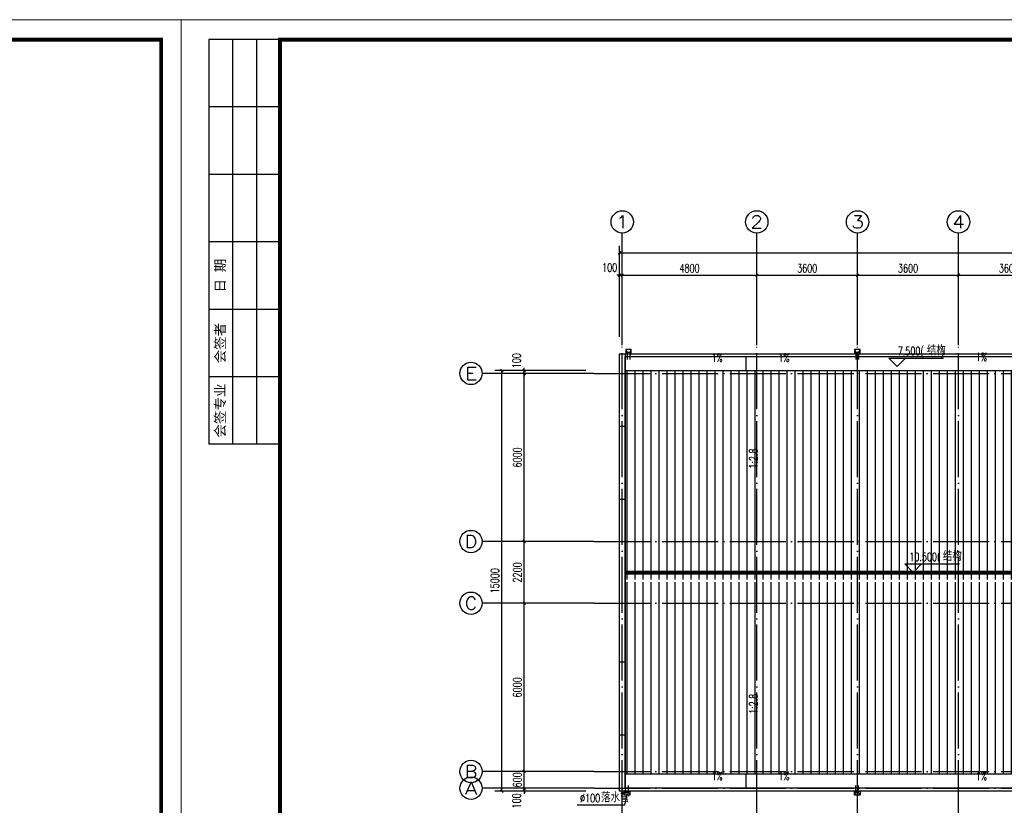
# Model space of a CAD drawing. Extents: x 88237 to 730297, y -11868 to 107702.
# Tile 19 of 49: x 360670 to 395817, y 56781 to 84802. Entities that reach past the tile are written whole.
import ezdxf
from ezdxf.enums import TextEntityAlignment as Align

# ---------------------------------------------------------------- set-up
doc = ezdxf.new("R2010")
doc.units = 0
doc.header["$LTSCALE"] = 1000
doc.header["$MEASUREMENT"] = 0
doc.linetypes.add('DOTE', pattern=[2.4200000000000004, 2, -0.2, 0.02, -0.2])
for name, color, linetype in [('AXIS', 3, 'Continuous'), ('AXIS_TEXT', 7, 'Continuous'), ('DIM_ELEV', 3, 'Continuous'), ('DIM_LEAD', 3, 'Continuous'), ('DIM_SYMB', 3, 'Continuous'), ('DOTE', 1, 'DOTE'), ('PUB_HATCH', 8, 'Continuous'), ('PUB_TEXT', 7, 'Continuous'), ('STAIR', 4, 'Continuous'), ('图框', 7, 'Continuous')]:
    doc.layers.add(name, color=color, linetype=linetype)
doc.styles.add('_TCH_AXIS', font='COMPLEX', dxfattribs={"bigfont": 'GBCBIG'})
doc.styles.add('_TCH_DIM', font='SIMPLEX', dxfattribs={"bigfont": 'GBCBIG'})
doc.styles.add('_TCH_DIM_T3', font='SIMPLEX', dxfattribs={"width": 0.7058823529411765, "bigfont": 'GBCBIG'})
doc.styles.add('COMPLEX', font='COMPLEX')
doc.styles.add('宋体', font='txt')
doc.dimstyles.new('_TCH_ARCH&&100', dxfattribs={"dimtxt": 297.5, "dimasz": 100, "dimexe": 250, "dimexo": 300, "dimgap": 100, "dimtad": 1, "dimdec": 0, "dimzin": 0, "dimdsep": 46, "dimtxsty": '_TCH_DIM_T3', "dimblk": 'ARCHTICK', "dimcen": 0.09, "dimclrt": 7, "dimazin": 2, "dimtfac": 1, "dimtdec": 0, "dimtix": 1, "dimtmove": 2, "dimatfit": 3, "dimfxl": 1, "dimtolj": 1, "dimtzin": 0, "dimarcsym": 0})

# ---------------------------------------------------------------- blocks, each defined once
blk = doc.blocks.new('sd1')
at = {"layer": 'STAIR'}
for p, q in [((0, 0), (50, -100)), ((200, 0), (150, -100)), ((50, -100), (50, -350)), ((50, -100), (150, -100.0000000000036)), ((150, -100), (150, -350))]:
    blk.add_line(p, q, dxfattribs=at)
blk.add_lwpolyline([(150, -150), (200, -150), (200, 0), (0, 0), (0, -150), (150, -150)], dxfattribs=at)
blk = doc.blocks.new('_ArchTick')
at = {"color": 0, "linetype": 'ByBlock', "const_width": 0.4}
blk.add_lwpolyline([(-0.5, -0.5), (0.5, 0.5)], dxfattribs=at)
blk = doc.blocks.new('*D283')
at = {"layer": 'AXIS', "color": 0, "lineweight": -2}
for p, q in [((380880.1925909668, 57387.39317273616), (378430.1925909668, 57387.39317273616)), ((378680.1925909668, 57387.39317273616), (378680.1925909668, 57487.39317273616)), ((378680.1925909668, 57287.39317273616), (378680.1925909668, 57387.39317273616)), ((380880.1925909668, 57287.39317273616), (378430.1925909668, 57287.39317273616)), ((378680.1925909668, 57287.39317273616), (378680.1925909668, 57187.39317273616))]:
    blk.add_line(p, q, dxfattribs=at)
at = {"layer": 'Defpoints', "color": 0}
for p in [(378680.1925909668, 57387.39317273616), (381180.1925909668, 57387.39317273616), (381180.1925909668, 57287.39317273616)]:
    blk.add_point(p, dxfattribs=at)
at = {"layer": 'AXIS', "color": 0, "lineweight": -2, "xscale": 100, "yscale": 100, "zscale": 100}
for p, rotation in [((378680.1925909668, 57387.39317273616), 270), ((378680.1925909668, 57287.39317273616), 90)]:
    blk.add_blockref('_ArchTick', p, dxfattribs=dict(at, rotation=rotation))
at = {"layer": 'AXIS', "color": 7, "insert": (378405.1925909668, 56937.39317273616), "char_height": 297.5, "attachment_point": 5, "rotation": 90, "style": '_TCH_DIM_T3'}
blk.add_mtext('\\A1;100', dxfattribs=at)
blk = doc.blocks.new('*D284')
at = {"layer": 'AXIS', "color": 0, "lineweight": -2}
for p, q in [((378680.1925909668, 57987.39317273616), (378680.1925909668, 58087.39317273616)), ((380880.1925909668, 57987.39317273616), (378430.1925909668, 57987.39317273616)), ((378680.1925909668, 57387.39317273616), (378680.1925909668, 57987.39317273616)), ((380880.1925909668, 57387.39317273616), (378430.1925909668, 57387.39317273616)), ((378680.1925909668, 57387.39317273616), (378680.1925909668, 57287.39317273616))]:
    blk.add_line(p, q, dxfattribs=at)
at = {"layer": 'Defpoints', "color": 0}
for p in [(378680.1925909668, 57987.39317273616), (381180.1925909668, 57987.39317273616), (381180.1925909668, 57387.39317273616)]:
    blk.add_point(p, dxfattribs=at)
at = {"layer": 'AXIS', "color": 0, "lineweight": -2, "xscale": 100, "yscale": 100, "zscale": 100}
for p, rotation in [((378680.1925909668, 57987.39317273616), 270), ((378680.1925909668, 57387.39317273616), 90)]:
    blk.add_blockref('_ArchTick', p, dxfattribs=dict(at, rotation=rotation))
at = {"layer": 'AXIS', "color": 7, "insert": (378431.4425909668, 57687.39317273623), "char_height": 297.5, "attachment_point": 5, "rotation": 90, "style": '_TCH_DIM_T3'}
blk.add_mtext('\\A1;600', dxfattribs=at)
blk = doc.blocks.new('*D285')
at = {"layer": 'AXIS', "color": 0, "lineweight": -2}
for p, q in [((380880.1925909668, 63987.39317273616), (378430.1925909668, 63987.39317273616)), ((378680.1925909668, 57987.39317273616), (378680.1925909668, 63987.39317273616)), ((380880.1925909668, 57987.39317273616), (378430.1925909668, 57987.39317273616))]:
    blk.add_line(p, q, dxfattribs=at)
at = {"layer": 'Defpoints', "color": 0}
for p in [(378680.1925909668, 63987.39317273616), (381180.1925909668, 63987.39317273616), (381180.1925909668, 57987.39317273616)]:
    blk.add_point(p, dxfattribs=at)
at = {"layer": 'AXIS', "color": 0, "lineweight": -2, "xscale": 100, "yscale": 100, "zscale": 100}
for p, rotation in [((378680.1925909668, 63987.39317273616), 90), ((378680.1925909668, 57987.39317273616), 270)]:
    blk.add_blockref('_ArchTick', p, dxfattribs=dict(at, rotation=rotation))
at = {"layer": 'AXIS', "color": 7, "insert": (378431.4425909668, 60987.39317273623), "char_height": 297.5, "attachment_point": 5, "rotation": 90, "style": '_TCH_DIM_T3'}
blk.add_mtext('\\A1;6000', dxfattribs=at)
blk = doc.blocks.new('*D286')
at = {"layer": 'AXIS', "color": 0, "lineweight": -2}
for p, q in [((380880.1925909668, 66187.39317273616), (378430.1925909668, 66187.39317273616)), ((378680.1925909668, 63987.39317273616), (378680.1925909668, 66187.39317273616)), ((380880.1925909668, 63987.39317273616), (378430.1925909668, 63987.39317273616))]:
    blk.add_line(p, q, dxfattribs=at)
at = {"layer": 'Defpoints', "color": 0}
for p in [(378680.1925909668, 66187.39317273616), (381180.1925909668, 66187.39317273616), (381180.1925909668, 63987.39317273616)]:
    blk.add_point(p, dxfattribs=at)
at = {"layer": 'AXIS', "color": 0, "lineweight": -2, "xscale": 100, "yscale": 100, "zscale": 100}
for p, rotation in [((378680.1925909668, 66187.39317273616), 90), ((378680.1925909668, 63987.39317273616), 270)]:
    blk.add_blockref('_ArchTick', p, dxfattribs=dict(at, rotation=rotation))
at = {"layer": 'AXIS', "color": 7, "insert": (378431.4425909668, 65087.39317273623), "char_height": 297.5, "attachment_point": 5, "rotation": 90, "style": '_TCH_DIM_T3'}
blk.add_mtext('\\A1;2200', dxfattribs=at)
blk = doc.blocks.new('*D287')
at = {"layer": 'AXIS', "color": 0, "lineweight": -2}
for p, q in [((380880.1925909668, 72187.39317273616), (378430.1925909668, 72187.39317273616)), ((378680.1925909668, 66187.39317273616), (378680.1925909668, 72187.39317273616)), ((380880.1925909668, 66187.39317273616), (378430.1925909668, 66187.39317273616))]:
    blk.add_line(p, q, dxfattribs=at)
at = {"layer": 'Defpoints', "color": 0}
for p in [(378680.1925909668, 72187.39317273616), (381180.1925909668, 72187.39317273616), (381180.1925909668, 66187.39317273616)]:
    blk.add_point(p, dxfattribs=at)
at = {"layer": 'AXIS', "color": 0, "lineweight": -2, "xscale": 100, "yscale": 100, "zscale": 100}
for p, rotation in [((378680.1925909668, 72187.39317273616), 90), ((378680.1925909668, 66187.39317273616), 270)]:
    blk.add_blockref('_ArchTick', p, dxfattribs=dict(at, rotation=rotation))
at = {"layer": 'AXIS', "color": 7, "insert": (378431.4425909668, 69187.39317273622), "char_height": 297.5, "attachment_point": 5, "rotation": 90, "style": '_TCH_DIM_T3'}
blk.add_mtext('\\A1;6000', dxfattribs=at)
blk = doc.blocks.new('*D288')
at = {"layer": 'AXIS', "color": 0, "lineweight": -2}
for p, q in [((380880.1925909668, 72287.39317273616), (378430.1925909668, 72287.39317273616)), ((380880.1925909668, 72187.39317273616), (378430.1925909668, 72187.39317273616)), ((378680.1925909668, 72287.39317273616), (378680.1925909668, 72387.39317273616)), ((378680.1925909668, 72187.39317273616), (378680.1925909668, 72287.39317273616)), ((378680.1925909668, 72187.39317273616), (378680.1925909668, 72087.39317273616))]:
    blk.add_line(p, q, dxfattribs=at)
at = {"layer": 'Defpoints', "color": 0}
for p in [(378680.1925909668, 72287.39317273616), (381180.1925909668, 72287.39317273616), (381180.1925909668, 72187.39317273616)]:
    blk.add_point(p, dxfattribs=at)
at = {"layer": 'AXIS', "color": 0, "lineweight": -2, "xscale": 100, "yscale": 100, "zscale": 100}
for p, rotation in [((378680.1925909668, 72287.39317273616), 270), ((378680.1925909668, 72187.39317273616), 90)]:
    blk.add_blockref('_ArchTick', p, dxfattribs=dict(at, rotation=rotation))
at = {"layer": 'AXIS', "color": 7, "insert": (378405.1925909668, 72637.39317273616), "char_height": 297.5, "attachment_point": 5, "rotation": 90, "style": '_TCH_DIM_T3'}
blk.add_mtext('\\A1;100', dxfattribs=at)
blk = doc.blocks.new('*D289')
at = {"layer": 'AXIS', "color": 0, "lineweight": -2}
for p, q in [((380880.1925909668, 72287.39317273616), (377630.1925909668, 72287.39317273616)), ((377880.1925909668, 57287.39317273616), (377880.1925909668, 72287.39317273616)), ((380880.1925909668, 57287.39317273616), (377630.1925909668, 57287.39317273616))]:
    blk.add_line(p, q, dxfattribs=at)
at = {"layer": 'Defpoints', "color": 0}
for p in [(377880.1925909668, 72287.39317273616), (381180.1925909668, 72287.39317273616), (381180.1925909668, 57287.39317273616)]:
    blk.add_point(p, dxfattribs=at)
at = {"layer": 'AXIS', "color": 0, "lineweight": -2, "xscale": 100, "yscale": 100, "zscale": 100}
for p, rotation in [((377880.1925909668, 72287.39317273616), 90), ((377880.1925909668, 57287.39317273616), 270)]:
    blk.add_blockref('_ArchTick', p, dxfattribs=dict(at, rotation=rotation))
at = {"layer": 'AXIS', "color": 7, "insert": (377631.4425909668, 64787.39317273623), "char_height": 297.5, "attachment_point": 5, "rotation": 90, "style": '_TCH_DIM_T3'}
blk.add_mtext('\\A1;15000', dxfattribs=at)
blk = doc.blocks.new('*D290')
at = {"layer": 'AXIS', "color": 0, "lineweight": -2}
for p, q in [((382080.1925909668, 73487.39317273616), (382080.1925909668, 75937.39317273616)), ((382180.1925909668, 73487.39317273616), (382180.1925909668, 75937.39317273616)), ((382080.1925909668, 75687.39317273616), (381980.1925909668, 75687.39317273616)), ((382080.1925909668, 75687.39317273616), (382180.1925909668, 75687.39317273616)), ((382180.1925909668, 75687.39317273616), (382280.1925909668, 75687.39317273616))]:
    blk.add_line(p, q, dxfattribs=at)
at = {"layer": 'Defpoints', "color": 0}
for p in [(382180.1925909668, 75687.39317273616), (382080.1925909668, 73187.39317273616), (382180.1925909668, 73187.39317273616)]:
    blk.add_point(p, dxfattribs=at)
at = {"layer": 'AXIS', "color": 0, "lineweight": -2, "xscale": 100, "yscale": 100, "zscale": 100}
blk.add_blockref('_ArchTick', (382080.1925909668, 75687.39317273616), dxfattribs=at)
at = {"layer": 'AXIS', "color": 0, "lineweight": -2, "xscale": 100, "yscale": 100, "zscale": 100, "rotation": 180}
blk.add_blockref('_ArchTick', (382180.1925909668, 75687.39317273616), dxfattribs=at)
at = {"layer": 'AXIS', "color": 7, "insert": (381730.1925909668, 75962.39317273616), "char_height": 297.5, "attachment_point": 5, "style": '_TCH_DIM_T3'}
blk.add_mtext('\\A1;100', dxfattribs=at)
blk = doc.blocks.new('*D291')
at = {"layer": 'AXIS', "color": 0, "lineweight": -2}
for p, q in [((382180.1925909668, 73487.39317273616), (382180.1925909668, 75937.39317273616)), ((386980.1925909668, 73487.39317273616), (386980.1925909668, 75937.39317273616)), ((382180.1925909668, 75687.39317273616), (386980.1925909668, 75687.39317273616))]:
    blk.add_line(p, q, dxfattribs=at)
at = {"layer": 'Defpoints', "color": 0}
for p in [(386980.1925909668, 75687.39317273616), (382180.1925909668, 73187.39317273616), (386980.1925909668, 73187.39317273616)]:
    blk.add_point(p, dxfattribs=at)
at = {"layer": 'AXIS', "color": 0, "lineweight": -2, "xscale": 100, "yscale": 100, "zscale": 100, "rotation": 180}
blk.add_blockref('_ArchTick', (382180.1925909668, 75687.39317273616), dxfattribs=at)
at = {"layer": 'AXIS', "color": 0, "lineweight": -2, "xscale": 100, "yscale": 100, "zscale": 100}
blk.add_blockref('_ArchTick', (386980.1925909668, 75687.39317273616), dxfattribs=at)
at = {"layer": 'AXIS', "color": 7, "insert": (384580.1925909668, 75936.14317273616), "char_height": 297.5, "attachment_point": 5, "style": '_TCH_DIM_T3'}
blk.add_mtext('\\A1;4800', dxfattribs=at)
blk = doc.blocks.new('*D292')
at = {"layer": 'AXIS', "color": 0, "lineweight": -2}
for p, q in [((386980.1925909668, 73487.39317273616), (386980.1925909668, 75937.39317273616)), ((390580.1925909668, 73487.39317273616), (390580.1925909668, 75937.39317273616)), ((386980.1925909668, 75687.39317273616), (390580.1925909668, 75687.39317273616))]:
    blk.add_line(p, q, dxfattribs=at)
at = {"layer": 'Defpoints', "color": 0}
for p in [(390580.1925909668, 75687.39317273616), (386980.1925909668, 73187.39317273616), (390580.1925909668, 73187.39317273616)]:
    blk.add_point(p, dxfattribs=at)
at = {"layer": 'AXIS', "color": 0, "lineweight": -2, "xscale": 100, "yscale": 100, "zscale": 100, "rotation": 180}
blk.add_blockref('_ArchTick', (386980.1925909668, 75687.39317273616), dxfattribs=at)
at = {"layer": 'AXIS', "color": 0, "lineweight": -2, "xscale": 100, "yscale": 100, "zscale": 100}
blk.add_blockref('_ArchTick', (390580.1925909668, 75687.39317273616), dxfattribs=at)
at = {"layer": 'AXIS', "color": 7, "insert": (388780.1925909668, 75936.14317273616), "char_height": 297.5, "attachment_point": 5, "style": '_TCH_DIM_T3'}
blk.add_mtext('\\A1;3600', dxfattribs=at)
blk = doc.blocks.new('*D293')
at = {"layer": 'AXIS', "color": 0, "lineweight": -2}
for p, q in [((390580.1925909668, 73487.39317273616), (390580.1925909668, 75937.39317273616)), ((394180.1925909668, 73487.39317273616), (394180.1925909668, 75937.39317273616)), ((390580.1925909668, 75687.39317273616), (394180.1925909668, 75687.39317273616))]:
    blk.add_line(p, q, dxfattribs=at)
at = {"layer": 'Defpoints', "color": 0}
for p in [(394180.1925909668, 75687.39317273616), (390580.1925909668, 73187.39317273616), (394180.1925909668, 73187.39317273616)]:
    blk.add_point(p, dxfattribs=at)
at = {"layer": 'AXIS', "color": 0, "lineweight": -2, "xscale": 100, "yscale": 100, "zscale": 100, "rotation": 180}
blk.add_blockref('_ArchTick', (390580.1925909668, 75687.39317273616), dxfattribs=at)
at = {"layer": 'AXIS', "color": 0, "lineweight": -2, "xscale": 100, "yscale": 100, "zscale": 100}
blk.add_blockref('_ArchTick', (394180.1925909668, 75687.39317273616), dxfattribs=at)
at = {"layer": 'AXIS', "color": 7, "insert": (392380.1925909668, 75936.14317273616), "char_height": 297.5, "attachment_point": 5, "style": '_TCH_DIM_T3'}
blk.add_mtext('\\A1;3600', dxfattribs=at)
blk = doc.blocks.new('*D294')
at = {"layer": 'AXIS', "color": 0, "lineweight": -2}
for p, q in [((394180.1925909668, 73487.39317273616), (394180.1925909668, 75937.39317273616)), ((397780.1925909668, 73487.39317273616), (397780.1925909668, 75937.39317273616)), ((394180.1925909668, 75687.39317273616), (397780.1925909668, 75687.39317273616))]:
    blk.add_line(p, q, dxfattribs=at)
at = {"layer": 'Defpoints', "color": 0}
for p in [(397780.1925909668, 75687.39317273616), (394180.1925909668, 73187.39317273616), (397780.1925909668, 73187.39317273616)]:
    blk.add_point(p, dxfattribs=at)
at = {"layer": 'AXIS', "color": 0, "lineweight": -2, "xscale": 100, "yscale": 100, "zscale": 100, "rotation": 180}
blk.add_blockref('_ArchTick', (394180.1925909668, 75687.39317273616), dxfattribs=at)
at = {"layer": 'AXIS', "color": 0, "lineweight": -2, "xscale": 100, "yscale": 100, "zscale": 100}
blk.add_blockref('_ArchTick', (397780.1925909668, 75687.39317273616), dxfattribs=at)
at = {"layer": 'AXIS', "color": 7, "insert": (395980.1925909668, 75936.14317273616), "char_height": 297.5, "attachment_point": 5, "style": '_TCH_DIM_T3'}
blk.add_mtext('\\A1;3600', dxfattribs=at)
blk = doc.blocks.new('*D300')
at = {"layer": 'AXIS', "color": 0, "lineweight": -2}
for p, q in [((382080.1925909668, 73487.39317273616), (382080.1925909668, 76737.39317273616)), ((413480.1925909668, 73487.39317273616), (413480.1925909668, 76737.39317273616)), ((382080.1925909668, 76487.39317273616), (413480.1925909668, 76487.39317273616))]:
    blk.add_line(p, q, dxfattribs=at)
at = {"layer": 'Defpoints', "color": 0}
for p in [(413480.1925909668, 76487.39317273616), (382080.1925909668, 73187.39317273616), (413480.1925909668, 73187.39317273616)]:
    blk.add_point(p, dxfattribs=at)
at = {"layer": 'AXIS', "color": 0, "lineweight": -2, "xscale": 100, "yscale": 100, "zscale": 100, "rotation": 180}
blk.add_blockref('_ArchTick', (382080.1925909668, 76487.39317273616), dxfattribs=at)
at = {"layer": 'AXIS', "color": 0, "lineweight": -2, "xscale": 100, "yscale": 100, "zscale": 100}
blk.add_blockref('_ArchTick', (413480.1925909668, 76487.39317273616), dxfattribs=at)
at = {"layer": 'AXIS', "color": 7, "insert": (397780.1925909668, 76736.14317273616), "char_height": 297.5, "attachment_point": 5, "style": '_TCH_DIM_T3'}
blk.add_mtext('\\A1;31400', dxfattribs=at)
blk = doc.blocks.new('_AXISO')
blk.add_circle((0, 0), 0.5)
at = {"layer": 'AXIS_TEXT', "style": 'COMPLEX', "width": 1.041666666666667}
blk.add_attdef('A', text='', height=0.56, dxfattribs=at).set_placement((-0.25, -0.28), (0.25, -0.28), align=Align.FIT)
blk = doc.blocks.new('d4trtg')
at = {"lineweight": 0}
for p, q in [((653868.4004973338, 3899605.327936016), (653868.4004973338, 3902577.336202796)), ((653868.4004973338, 3902577.336202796), (658071.2404705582, 3902577.336202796)), ((658071.2404705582, 3902577.336202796), (658071.2404705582, 3899605.327936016))]:
    blk.add_line(p, q, dxfattribs=at)
for p, q in [((654118.5695433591, 3902527.302393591), (653938.4478302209, 3902527.302393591)), ((653938.4478302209, 3902527.302393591), (653938.4478302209, 3901506.612685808)), ((653998.488401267, 3902527.302393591), (653998.488401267, 3901506.612685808)), ((654058.528972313, 3902527.302393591), (654058.528972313, 3901506.612685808)), ((654118.5695433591, 3902357.187442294), (653938.4478302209, 3902357.187442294)), ((654118.5695433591, 3902187.072490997), (653938.4478302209, 3902187.072490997)), ((654118.5695433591, 3902016.9575397), (653938.4478302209, 3902016.9575397)), ((654118.5695433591, 3901846.842588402), (653938.4478302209, 3901846.842588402)), ((654118.5695433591, 3901676.727637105), (653938.4478302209, 3901676.727637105)), ((654118.5695433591, 3901506.612685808), (653938.4478302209, 3901506.612685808))]:
    blk.add_line(p, q)
at = {"lineweight": 0, "const_width": 10.0067618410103}
blk.add_lwpolyline([(654118.5695433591, 3902527.302393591), (658021.2066613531, 3902527.302393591), (658021.2066613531, 3899655.361745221), (654118.5695433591, 3899655.361745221)], close=True, dxfattribs=at)
at = {"char_height": 25.01690460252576, "attachment_point": 5, "rotation": 90, "style": '宋体'}
for s, insert in [('日 期', (653968.468115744, 3901931.900064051)), ('会签者', (653968.468115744, 3901761.785112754)), ('会签专业', (653968.468115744, 3901591.670161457))]:
    blk.add_mtext(s, dxfattribs=dict(at, insert=insert))

msp = doc.modelspace()

# ---------------------------------------------------------------- hatches: boundary and pattern name
h = msp.add_hatch()
h.set_pattern_fill('ANSI31', color=251, scale=180, angle=45, style=0)
h.set_pattern_definition([(90, (339778.9120250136, -227399.4999786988), (-285.75, 8.526512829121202e-14), [])])
h.paths.add_polyline_path([(413280.1925909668, 72287.39317273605), (382280.1925909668, 72287.39317273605), (382280.1925909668, 64837.39317273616), (413280.1925909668, 64837.39317273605)])
h = msp.add_hatch()
h.set_pattern_fill('ANSI31', color=251, scale=180, angle=45, style=0)
h.set_pattern_definition([(270, (339778.9120250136, 356974.286324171), (-285.75, -8.526512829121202e-14), [])])
h.paths.add_polyline_path([(413280.1925909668, 57887.39317273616), (382280.1925909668, 57887.39317273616), (382280.1925909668, 64737.39317273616), (413280.1925909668, 64737.39317273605)])

# ---------------------------------------------------------------- linework, layer by layer
for p, q in [((382080.1925909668, 72887.39317273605), (382280.1925909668, 72887.39317273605)), ((382280.1925909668, 72887.39317273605), (382280.1925909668, 57287.39317273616)), ((382280.1925909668, 72287.39317273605), (413280.1925909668, 72287.39317273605)), ((382280.1925909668, 70287.39317273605), (382080.1925909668, 70287.39317273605)), ((382280.1925909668, 67687.39317273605), (382080.1925909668, 67687.39317273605)), ((382280.1925909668, 65137.39317273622), (413280.1925909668, 65137.39317273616)), ((382280.1925909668, 65087.39317273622), (413280.1925909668, 65087.39317273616)), ((382280.1925909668, 65037.39317273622), (413280.1925909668, 65037.39317273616)), ((382280.1925909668, 61887.39317273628), (382080.1925909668, 61887.39317273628)), ((382280.1925909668, 59287.39317273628), (382080.1925909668, 59287.39317273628)), ((413280.1925909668, 57887.39317273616), (382280.1925909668, 57887.39317273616))]:
    msp.add_line(p, q)
for points in [[(382080.1925909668, 72887.39317273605), (413480.1925909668, 72887.39317273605), (413480.1925909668, 57287.39317273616), (382080.1925909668, 57287.39317273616)], [(382280.1925909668, 72787.39317273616), (413280.1925909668, 72787.39317273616), (413280.1925909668, 57387.39317273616), (382280.1925909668, 57387.39317273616)]]:
    msp.add_lwpolyline(points, close=True)
msp.add_lwpolyline([(413280.1925909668, 57887.39317273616), (382280.1925909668, 57887.39317273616), (382280.1925909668, 72287.39317273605), (413280.1925909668, 72287.39317273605), (413280.1925909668, 57887.39317273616)])
at = {"layer": 'AXIS'}
for p, q in [((382180.1925909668, 73187.39317273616), (382180.1925909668, 77187.39317273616)), ((386980.1925909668, 73187.39317273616), (386980.1925909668, 77187.39317273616)), ((390580.1925909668, 73187.39317273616), (390580.1925909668, 77187.39317273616)), ((394180.1925909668, 73187.39317273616), (394180.1925909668, 77187.39317273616)), ((381180.1925909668, 72187.39317273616), (377180.1925909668, 72187.39317273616)), ((381180.1925909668, 66187.39317273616), (377180.1925909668, 66187.39317273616)), ((381180.1925909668, 63987.39317273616), (377180.1925909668, 63987.39317273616)), ((381180.1925909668, 57987.39317273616), (377180.1925909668, 57987.39317273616)), ((381180.1925909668, 57387.39317273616), (377180.1925909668, 57387.39317273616))]:
    msp.add_line(p, q, dxfattribs=at)
at = {"layer": 'DIM_ELEV'}
for p, q in [((391992.3427042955, 72426.50370926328), (391692.3427042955, 72726.50370926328)), ((391692.3427042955, 72726.50370926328), (393643.6576422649, 72726.50370926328)), ((391992.3427042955, 72426.50370926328), (392292.3427042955, 72726.50370926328)), ((392564.292302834, 65087.39317273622), (392264.292302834, 65387.39317273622)), ((392264.292302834, 65387.39317273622), (394215.6072408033, 65387.39317273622)), ((392564.292302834, 65087.39317273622), (392864.292302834, 65387.39317273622))]:
    msp.add_line(p, q, dxfattribs=at)
at = {"layer": 'DIM_LEAD'}
for p, q in [((382348.3204358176, 57192.48606918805), (382264.1717418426, 56781.20797610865)), ((382348.3204358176, 57192.48606918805), (382264.1717418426, 56781.20797610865)), ((382348.3204358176, 57192.48606918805), (382264.1717418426, 56781.20797610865)), ((382264.1717418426, 56781.20797610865), (380567.9766206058, 56781.20797610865))]:
    msp.add_line(p, q, dxfattribs=at)
at = {"layer": 'DIM_SYMB'}
for points in [[(386178.1867308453, 72490.38098769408, 0, 0, 0), (385195.6867308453, 72490.38098769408, 80.00000000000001, 0, 0), (384895.6867308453, 72490.38098769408, 0, 0, 0)], [(387281.1414613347, 72490.38098769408, 0, 0, 0), (388263.6414613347, 72490.38098769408, 80.00000000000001, 0, 0), (388563.6414613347, 72490.38098769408, 0, 0, 0)], [(395612.9236391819, 72519.31915509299, 0, 0, 0), (394630.4236391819, 72519.31915509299, 80.00000000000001, 0, 0), (394330.4236391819, 72519.31915509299, 0, 0, 0)], [(387116.1309263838, 68519.78082384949, 0, 0, 0), (387116.1309263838, 69502.28082384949, 80.00000000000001, 0, 0), (387116.1309263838, 69802.28082384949, 0, 0, 0)], [(387116.1309263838, 61055.0055216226, 0, 0, 0), (387116.1309263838, 60072.5055216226, 80.00000000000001, 0, 0), (387116.1309263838, 59772.5055216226, 0, 0, 0)], [(386178.1867308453, 57568.99573724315, 0, 0, 0), (385195.6867308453, 57568.99573724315, 80.00000000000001, 0, 0), (384895.6867308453, 57568.99573724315, 0, 0, 0)], [(387281.1414613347, 57568.99573724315, 0, 0, 0), (388263.6414613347, 57568.99573724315, 80.00000000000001, 0, 0), (388563.6414613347, 57568.99573724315, 0, 0, 0)], [(395612.9236391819, 57568.99573724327, 0, 0, 0), (394630.4236391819, 57568.99573724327, 80.00000000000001, 0, 0), (394330.4236391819, 57568.99573724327, 0, 0, 0)]]:
    msp.add_lwpolyline(points, format="xyseb", dxfattribs=at)
at = {"layer": 'DOTE'}
for p, q in [((382180.1925909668, 56387.39317273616), (382180.1925909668, 73187.39317273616)), ((386980.1925909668, 56387.39317273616), (386980.1925909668, 73187.39317273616)), ((390580.1925909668, 56387.39317273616), (390580.1925909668, 73187.39317273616)), ((394180.1925909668, 56387.39317273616), (394180.1925909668, 73187.39317273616)), ((381180.1925909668, 72187.39317273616), (414380.1925909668, 72187.39317273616)), ((381180.1925909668, 66187.39317273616), (414380.1925909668, 66187.39317273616)), ((381180.1925909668, 63987.39317273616), (414380.1925909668, 63987.39317273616)), ((381180.1925909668, 57987.39317273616), (414380.1925909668, 57987.39317273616)), ((381180.1925909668, 57387.39317273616), (414380.1925909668, 57387.39317273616))]:
    msp.add_line(p, q, dxfattribs=at)
at = {"layer": 'PUB_HATCH'}
for p, q in [((386600.9328651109, 72287.39317273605), (386600.9328651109, 72787.39317273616)), ((386600.9328651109, 57387.39317273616), (386600.9328651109, 57887.39317273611))]:
    msp.add_line(p, q, dxfattribs=at)

# ---------------------------------------------------------------- block references
at = {"layer": 'AXIS'}
ref = msp.add_blockref('_AXISO', (382180.1925909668, 77587.39317273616), dxfattribs=dict(at, xscale=800, yscale=800, zscale=800))
ref.add_attrib('A', '1', dxfattribs={"layer": 'AXIS_TEXT', "height": 452.5483399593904, "style": '_TCH_AXIS', "width": 2.333333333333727}).set_placement((381953.9184209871, 77361.11900275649), (382406.4667609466, 77361.11900275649), align=Align.FIT)
ref = msp.add_blockref('_AXISO', (386980.1925909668, 77587.39317273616), dxfattribs=dict(at, xscale=800, yscale=800, zscale=800))
ref.add_attrib('A', '2', dxfattribs={"layer": 'AXIS_TEXT', "height": 452.5483399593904, "style": '_TCH_AXIS', "width": 1.500000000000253}).set_placement((386753.9184209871, 77361.11900275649), (387206.4667609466, 77361.11900275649), align=Align.FIT)
ref = msp.add_blockref('_AXISO', (390580.1925909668, 77587.39317273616), dxfattribs=dict(at, xscale=800, yscale=800, zscale=800))
ref.add_attrib('A', '3', dxfattribs={"layer": 'AXIS_TEXT', "height": 452.5483399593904, "style": '_TCH_AXIS', "width": 1.500000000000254}).set_placement((390353.9184209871, 77361.11900275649), (390806.4667609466, 77361.11900275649), align=Align.FIT)
ref = msp.add_blockref('_AXISO', (394180.1925909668, 77587.39317273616), dxfattribs=dict(at, xscale=800, yscale=800, zscale=800))
ref.add_attrib('A', '4', dxfattribs={"layer": 'AXIS_TEXT', "height": 452.5483399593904, "style": '_TCH_AXIS', "width": 1.312500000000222}).set_placement((393953.9184209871, 77361.11900275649), (394406.4667609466, 77361.11900275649), align=Align.FIT)
ref = msp.add_blockref('_AXISO', (376780.1925909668, 72187.39317273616), dxfattribs=dict(at, xscale=800, yscale=800, zscale=800))
ref.add_attrib('A', 'E', dxfattribs={"layer": 'AXIS_TEXT', "height": 452.5483399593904, "style": '_TCH_AXIS', "width": 1.312500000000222}).set_placement((376553.9184209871, 71961.11900275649), (377006.4667609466, 71961.11900275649), align=Align.FIT)
ref = msp.add_blockref('_AXISO', (376780.1925909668, 66187.39317273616), dxfattribs=dict(at, xscale=800, yscale=800, zscale=800))
ref.add_attrib('A', 'D', dxfattribs={"layer": 'AXIS_TEXT', "height": 452.5483399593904, "style": '_TCH_AXIS', "width": 1.235294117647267}).set_placement((376553.9184209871, 65961.11900275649), (377006.4667609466, 65961.11900275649), align=Align.FIT)
ref = msp.add_blockref('_AXISO', (376780.1925909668, 63987.39317273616), dxfattribs=dict(at, xscale=800, yscale=800, zscale=800))
ref.add_attrib('A', 'C', dxfattribs={"layer": 'AXIS_TEXT', "height": 452.5483399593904, "style": '_TCH_AXIS', "width": 1.400000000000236}).set_placement((376553.9184209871, 63761.11900275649), (377006.4667609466, 63761.11900275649), align=Align.FIT)
ref = msp.add_blockref('_AXISO', (376780.1925909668, 57987.39317273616), dxfattribs=dict(at, xscale=800, yscale=800, zscale=800))
ref.add_attrib('A', 'B', dxfattribs={"layer": 'AXIS_TEXT', "height": 452.5483399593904, "style": '_TCH_AXIS', "width": 1.235294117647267}).set_placement((376553.9184209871, 57761.11900275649), (377006.4667609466, 57761.11900275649), align=Align.FIT)
ref = msp.add_blockref('_AXISO', (376780.1925909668, 57387.39317273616), dxfattribs=dict(at, xscale=800, yscale=800, zscale=800))
ref.add_attrib('A', 'A', dxfattribs={"layer": 'AXIS_TEXT', "height": 452.5483399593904, "style": '_TCH_AXIS', "width": 1.166666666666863}).set_placement((376553.9184209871, 57161.11900275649), (377006.4667609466, 57161.11900275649), align=Align.FIT)
at = {"layer": 'STAIR'}
for p in [(382301.4715355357, 73037.39317273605), (390465.9980610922, 73037.39317273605)]:
    msp.add_blockref('sd1', p, dxfattribs=at)
at = {"layer": 'STAIR', "xscale": -1, "rotation": 180}
for p in [(382249.8479493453, 57137.39317273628), (390465.9980610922, 57137.39317273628)]:
    msp.add_blockref('sd1', p, dxfattribs=at)
at = {"layer": '图框', "xscale": 14.14285799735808, "yscale": 14.14285801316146, "zscale": 14.142858}
for p in [(-8940579.592836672, -55108795.53352755), (-8881139.423914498, -55108795.53352755)]:
    msp.add_blockref('d4trtg', p, dxfattribs=at)

# ---------------------------------------------------------------- texts
at = {"layer": 'PUB_TEXT', "style": '_TCH_DIM', "width": 0.7058823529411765}
for s, p in [('7.500(', (392012.1682805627, 72831.50370926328)), (')', (393543.6576422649, 72831.50370926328)), ('1%%%', (385366.9367308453, 72595.38098769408)), ('1%%%', (387752.3914613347, 72595.38098769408)), ('1%%%', (394801.6736391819, 72624.31915509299)), ('10.500(', (392424.1178791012, 65492.39317273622)), (')', (394115.6072408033, 65492.39317273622)), ('1%%%', (385366.9367308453, 57673.99573724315)), ('1%%%', (387752.3914613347, 57673.99573724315)), ('1%%%', (394801.6736391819, 57673.99573724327)), ('%%c100', (380672.9766206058, 56886.20797610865))]:
    msp.add_text(s, height=297.5, dxfattribs=at).set_placement(p)
at = {"layer": 'PUB_TEXT', "style": '_TCH_DIM'}
for s, p in [('结构', (393052.1682805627, 72831.50370926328)), ('结构', (393624.1178791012, 65492.39317273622)), ('落水管', (381422.9766206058, 56886.20797610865))]:
    msp.add_text(s, height=337.5886524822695, dxfattribs=at).set_placement(p)
at = {"layer": 'PUB_TEXT', "style": '_TCH_DIM', "width": 0.7058823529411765}
for p in [(387011.1309263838, 68786.03082384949), (387011.1309263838, 60038.7555216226)]:
    msp.add_text('1:2.8', height=297.5, rotation=90, dxfattribs=at).set_placement(p)

# ---------------------------------------------------------------- dimensions: what is measured, and where the dimension line sits
at = {"layer": 'AXIS'}
for p1, p2, distance, picture, middle in [((382080.1925909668, 73187.39317273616), (413480.1925909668, 73187.39317273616), 3300, '*D300', (397780.1925909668, 76736.14317273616)), ((382180.1925909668, 73187.39317273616), (386980.1925909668, 73187.39317273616), 2500, '*D291', (384580.1925909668, 75936.14317273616)), ((386980.1925909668, 73187.39317273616), (390580.1925909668, 73187.39317273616), 2500, '*D292', (388780.1925909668, 75936.14317273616)), ((390580.1925909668, 73187.39317273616), (394180.1925909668, 73187.39317273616), 2500, '*D293', (392380.1925909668, 75936.14317273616)), ((394180.1925909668, 73187.39317273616), (397780.1925909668, 73187.39317273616), 2500, '*D294', (395980.1925909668, 75936.14317273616)), ((381180.1925909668, 57287.39317273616), (381180.1925909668, 72287.39317273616), 3300, '*D289', (377631.4425909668, 64787.39317273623)), ((381180.1925909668, 66187.39317273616), (381180.1925909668, 72187.39317273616), 2500, '*D287', (378431.4425909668, 69187.39317273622)), ((381180.1925909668, 63987.39317273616), (381180.1925909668, 66187.39317273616), 2500, '*D286', (378431.4425909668, 65087.39317273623)), ((381180.1925909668, 57987.39317273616), (381180.1925909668, 63987.39317273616), 2500, '*D285', (378431.4425909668, 60987.39317273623)), ((381180.1925909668, 57387.39317273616), (381180.1925909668, 57987.39317273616), 2500, '*D284', (378431.4425909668, 57687.39317273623))]:
    dim = msp.add_aligned_dim(p1=p1, p2=p2, distance=distance, dimstyle='_TCH_ARCH&&100', dxfattribs=at)
    dim.commit()
    dim.dimension.update_dxf_attribs({"geometry": picture, "text_midpoint": middle})
for base, p1, p2, angle, picture, middle in [((382180.1925909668, 75687.39317273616), (382080.1925909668, 73187.39317273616), (382180.1925909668, 73187.39317273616), 0, '*D290', (381730.1925909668, 75962.39317273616)), ((378680.1925909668, 72287.39317273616), (381180.1925909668, 72187.39317273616), (381180.1925909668, 72287.39317273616), 90, '*D288', (378405.1925909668, 72637.39317273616)), ((378680.1925909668, 57387.39317273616), (381180.1925909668, 57287.39317273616), (381180.1925909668, 57387.39317273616), 90, '*D283', (378405.1925909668, 56937.39317273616))]:
    dim = msp.add_linear_dim(base=base, p1=p1, p2=p2, angle=angle, dimstyle='_TCH_ARCH&&100', dxfattribs=at)
    dim.commit()
    dim.dimension.update_dxf_attribs({"geometry": picture, "text_midpoint": middle, "dimtype": 161})

doc.saveas('drawing.dxf')
